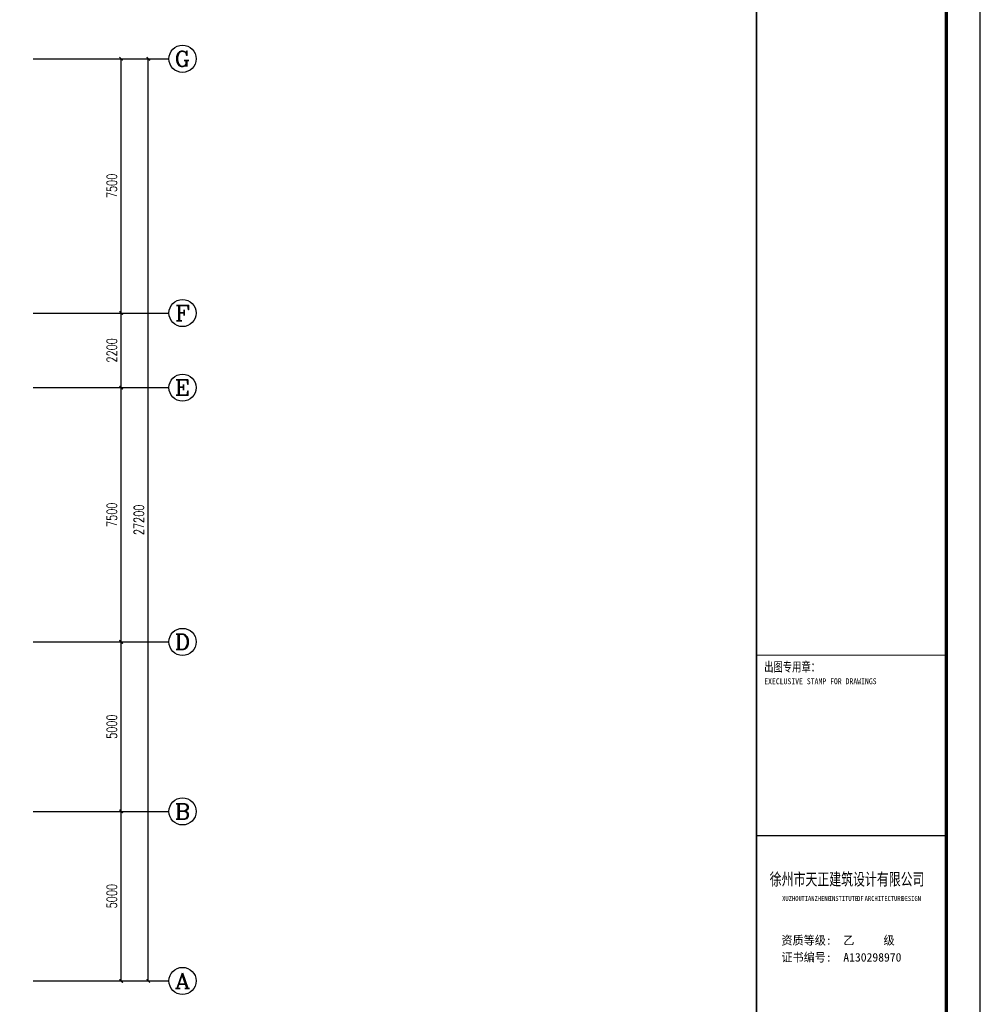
# Model space of a CAD drawing. Extents: x 427948 to 764348, y 274849 to 601549.
# Tile 133 of 212: x 736021 to 764348, y 410954 to 439996. Entities that reach past the tile are written whole.
import ezdxf
from ezdxf.enums import TextEntityAlignment as Align

# ---------------------------------------------------------------- set-up
doc = ezdxf.new("R2010")
doc.units = 0
doc.header["$LTSCALE"] = 1000
doc.header["$MEASUREMENT"] = 0
doc.layers.get('0').update_dxf_attribs({"linetype": 'CONTINUOUS'})
doc.layers.get('Defpoints').update_dxf_attribs({"linetype": 'CONTINUOUS'})
for name, color, linetype in [('AXIS', 3, 'CONTINUOUS'), ('AXIS_TEXT', 7, 'CONTINUOUS'), ('PUB_TITLE', 4, 'CONTINUOUS'), ('SHEET_TEXT', 3, 'CONTINUOUS'), ('TK', 7, 'CONTINUOUS')]:
    doc.layers.add(name, color=color, linetype=linetype)
doc.styles.add('-宋体', font='txt', dxfattribs={"width": 0.8})
doc.styles.add('_TCH_AXIS', font='COMPLEX', dxfattribs={"bigfont": 'GBCBIG'})
doc.styles.add('_TCH_DIM_T3', font='SIMPLEX', dxfattribs={"width": 0.705882, "bigfont": 'GBCBIG'})
doc.styles.add('COMPLEX', font='COMPLEX')
doc.styles.add('TKHZ1', font='txt', dxfattribs={"width": 0.8})
doc.styles.add('黑体', font='simhei.ttf')
doc.dimstyles.new('_TCH_ARCH&&100', dxfattribs={"dimtxt": 297.5, "dimasz": 100, "dimexe": 250, "dimexo": 300, "dimgap": 126.25, "dimtad": 1, "dimdec": 0, "dimzin": 0, "dimdsep": 46, "dimtxsty": '_TCH_DIM_T3', "dimblk": 'ARCHTICK', "dimcen": 0.09, "dimclrt": 7, "dimazin": 2, "dimtfac": 1, "dimtdec": 0, "dimtix": 1, "dimtmove": 2, "dimatfit": 3, "dimfxl": 1, "dimtolj": 1, "dimtzin": 0, "dimarcsym": 0})

# ---------------------------------------------------------------- blocks, each defined once
blk = doc.blocks.new('24')
at = {"color": 4}
blk.add_line((-1110889, 145319), (-1110889, 202719), dxfattribs=at)
at = {"layer": 'PUB_TITLE'}
for p, q in [((-1110889, 145319), (-1110889, 202719)), ((-1116489, 166598), (-1110889, 166598))]:
    blk.add_line(p, q, dxfattribs=at)
at = {"layer": 'PUB_TITLE', "linetype": 'Continuous'}
blk.add_lwpolyline([(-1193989, 144319), (-1109889, 144319), (-1109889, 203719), (-1193989, 203719)], close=True, dxfattribs=at)
at = {"layer": 'PUB_TITLE', "linetype": 'Continuous', "const_width": 100}
blk.add_lwpolyline([(-1191489, 145319), (-1110889, 145319), (-1110889, 202719), (-1191489, 202719)], close=True, dxfattribs=at)
at = {"layer": 'PUB_TITLE'}
for points, const_width in [([(-1116489, 145319), (-1116489, 202719)], 50), ([(-1116489, 171919), (-1110889, 171919)], 29.8), ([(-1116489, 166598), (-1110889, 166598)], 29.8)]:
    blk.add_lwpolyline(points, dxfattribs=dict(at, const_width=const_width))
at = {"layer": 'PUB_TITLE', "linetype": 'Continuous', "const_width": 80}
blk.add_lwpolyline([(-1110889, 145319), (-1110889, 202719)], dxfattribs=at)
at = {"style": '黑体', "width": 0.8}
for s, height, p in [('XUZHOU', 147.9, (-1115733, 164671)), ('TIANZHENG', 147.9, (-1115163, 164671)), ('INSTITUTE', 147.9, (-1114359, 164671)), ('OF', 147.9, (-1113523, 164671)), ('ARCHITECTURE', 147.86, (-1113300, 164671)), ('DESIGN', 147.9, (-1112217, 164671))]:
    blk.add_text(s, height=height, dxfattribs=at).set_placement(p)
at = {"layer": 'SHEET_TEXT', "style": '-宋体', "width": 0.75}
blk.add_text('徐州市天正建筑设计有限公司', height=360, dxfattribs=at).set_placement((-1113817, 165133), align=Align.CENTER)
at = {"layer": 'TK', "style": 'TKHZ1'}
for s, height, width, p in [('出图专用章：', 280, 0.7, (-1116262, 171439)), ('EXECLUSIVE STAMP FOR DRAWINGS', 175, 0.8, (-1116262, 171064))]:
    blk.add_text(s, height=height, dxfattribs=dict(at, width=width)).set_placement(p)
at = {"layer": 'TK', "style": '-宋体'}
for s, p in [('资质等级:  乙     级', (-1115753, 163383)), ('证书编号:  A130298970', (-1115753, 162883))]:
    blk.add_text(s, height=252, dxfattribs=at).set_placement(p)
blk = doc.blocks.new('_ArchTick')
at = {"color": 0, "linetype": 'ByBlock', "const_width": 0.4}
blk.add_lwpolyline([(-0.5, -0.5), (0.5, 0.5)], dxfattribs=at)
blk = doc.blocks.new('*D95')
at = {"layer": 'AXIS', "color": 0, "lineweight": -2}
for p, q in [((736812, 416643), (739262, 416643)), ((739012, 411643), (739012, 416643)), ((736812, 411643), (739262, 411643))]:
    blk.add_line(p, q, dxfattribs=at)
at = {"layer": 'Defpoints', "color": 0}
for p in [(736512, 416643), (739012, 416643), (736512, 411643)]:
    blk.add_point(p, dxfattribs=at)
at = {"layer": 'AXIS', "color": 0, "lineweight": -2, "xscale": 100, "yscale": 100, "zscale": 100}
for p, rotation in [((739012, 416643), 90), ((739012, 411643), 270)]:
    blk.add_blockref('_ArchTick', p, dxfattribs=dict(at, rotation=rotation))
at = {"layer": 'AXIS', "color": 7, "insert": (738737, 414143), "char_height": 297.5, "attachment_point": 5, "rotation": 90, "style": '_TCH_DIM_T3'}
blk.add_mtext('\\A1;5000', dxfattribs=at)
blk = doc.blocks.new('*D96')
at = {"layer": 'AXIS', "color": 0, "lineweight": -2}
for p, q in [((736812, 421643), (739262, 421643)), ((739012, 416643), (739012, 421643)), ((736812, 416643), (739262, 416643))]:
    blk.add_line(p, q, dxfattribs=at)
at = {"layer": 'Defpoints', "color": 0}
for p in [(736512, 421643), (739012, 421643), (736512, 416643)]:
    blk.add_point(p, dxfattribs=at)
at = {"layer": 'AXIS', "color": 0, "lineweight": -2, "xscale": 100, "yscale": 100, "zscale": 100}
for p, rotation in [((739012, 421643), 90), ((739012, 416643), 270)]:
    blk.add_blockref('_ArchTick', p, dxfattribs=dict(at, rotation=rotation))
at = {"layer": 'AXIS', "color": 7, "insert": (738737, 419143), "char_height": 297.5, "attachment_point": 5, "rotation": 90, "style": '_TCH_DIM_T3'}
blk.add_mtext('\\A1;5000', dxfattribs=at)
blk = doc.blocks.new('*D97')
at = {"layer": 'AXIS', "color": 0, "lineweight": -2}
for p, q in [((736812, 429143), (739262, 429143)), ((739012, 421643), (739012, 429143)), ((736812, 421643), (739262, 421643))]:
    blk.add_line(p, q, dxfattribs=at)
at = {"layer": 'Defpoints', "color": 0}
for p in [(736512, 429143), (739012, 429143), (736512, 421643)]:
    blk.add_point(p, dxfattribs=at)
at = {"layer": 'AXIS', "color": 0, "lineweight": -2, "xscale": 100, "yscale": 100, "zscale": 100}
for p, rotation in [((739012, 429143), 90), ((739012, 421643), 270)]:
    blk.add_blockref('_ArchTick', p, dxfattribs=dict(at, rotation=rotation))
at = {"layer": 'AXIS', "color": 7, "insert": (738737, 425393), "char_height": 297.5, "attachment_point": 5, "rotation": 90, "style": '_TCH_DIM_T3'}
blk.add_mtext('\\A1;7500', dxfattribs=at)
blk = doc.blocks.new('*D98')
at = {"layer": 'AXIS', "color": 0, "lineweight": -2}
for p, q in [((736812, 431343), (739262, 431343)), ((739012, 429143), (739012, 431343)), ((736812, 429143), (739262, 429143))]:
    blk.add_line(p, q, dxfattribs=at)
at = {"layer": 'Defpoints', "color": 0}
for p in [(736512, 431343), (739012, 431343), (736512, 429143)]:
    blk.add_point(p, dxfattribs=at)
at = {"layer": 'AXIS', "color": 0, "lineweight": -2, "xscale": 100, "yscale": 100, "zscale": 100}
for p, rotation in [((739012, 431343), 90), ((739012, 429143), 270)]:
    blk.add_blockref('_ArchTick', p, dxfattribs=dict(at, rotation=rotation))
at = {"layer": 'AXIS', "color": 7, "insert": (738737, 430243), "char_height": 297.5, "attachment_point": 5, "rotation": 90, "style": '_TCH_DIM_T3'}
blk.add_mtext('\\A1;2200', dxfattribs=at)
blk = doc.blocks.new('*D99')
at = {"layer": 'AXIS', "color": 0, "lineweight": -2}
for p, q in [((736812, 438843), (739262, 438843)), ((739012, 431343), (739012, 438843)), ((736812, 431343), (739262, 431343))]:
    blk.add_line(p, q, dxfattribs=at)
at = {"layer": 'Defpoints', "color": 0}
for p in [(736512, 438843), (739012, 438843), (736512, 431343)]:
    blk.add_point(p, dxfattribs=at)
at = {"layer": 'AXIS', "color": 0, "lineweight": -2, "xscale": 100, "yscale": 100, "zscale": 100}
for p, rotation in [((739012, 438843), 90), ((739012, 431343), 270)]:
    blk.add_blockref('_ArchTick', p, dxfattribs=dict(at, rotation=rotation))
at = {"layer": 'AXIS', "color": 7, "insert": (738737, 435093), "char_height": 297.5, "attachment_point": 5, "rotation": 90, "style": '_TCH_DIM_T3'}
blk.add_mtext('\\A1;7500', dxfattribs=at)
blk = doc.blocks.new('*D100')
at = {"layer": 'AXIS', "color": 0, "lineweight": -2}
for p, q in [((736812, 438843), (740062, 438843)), ((739812, 411643), (739812, 438843)), ((736812, 411643), (740062, 411643))]:
    blk.add_line(p, q, dxfattribs=at)
at = {"layer": 'Defpoints', "color": 0}
for p in [(736512, 438843), (739812, 438843), (736512, 411643)]:
    blk.add_point(p, dxfattribs=at)
at = {"layer": 'AXIS', "color": 0, "lineweight": -2, "xscale": 100, "yscale": 100, "zscale": 100}
for p, rotation in [((739812, 438843), 90), ((739812, 411643), 270)]:
    blk.add_blockref('_ArchTick', p, dxfattribs=dict(at, rotation=rotation))
at = {"layer": 'AXIS', "color": 7, "insert": (739537, 425243), "char_height": 297.5, "attachment_point": 5, "rotation": 90, "style": '_TCH_DIM_T3'}
blk.add_mtext('\\A1;27200', dxfattribs=at)
blk = doc.blocks.new('_AXISO')
blk.add_circle((0, 0), 0.5)
at = {"layer": 'AXIS_TEXT', "style": 'COMPLEX', "width": 1.041667}
blk.add_attdef('A', text='', height=0.56, dxfattribs=at).set_placement((-0.25, -0.28), (0.25, -0.28), align=Align.FIT)

msp = doc.modelspace()

# ---------------------------------------------------------------- linework, layer by layer
at = {"layer": 'AXIS'}
for p, q in [((736421.9, 438843.3), (740421.9, 438843.3)), ((736421.9, 431343.3), (740421.9, 431343.3)), ((736421.9, 429143.3), (740421.9, 429143.3)), ((736421.9, 421643.3), (740421.9, 421643.3)), ((736421.9, 416643.3), (740421.9, 416643.3)), ((736421.9, 411643.3), (740421.9, 411643.3))]:
    msp.add_line(p, q, dxfattribs=at)

# ---------------------------------------------------------------- block references
msp.add_blockref('24', (1874236.9, 249330.5))
ref = msp.add_blockref('_AXISO', (740821.9, 438843.3), dxfattribs=dict(at, xscale=800, yscale=800, zscale=800))
ref.add_attrib('A', 'G', dxfattribs={"layer": 'AXIS_TEXT', "height": 452.5, "style": '_TCH_AXIS', "width": 1.166667}).set_placement((740595.6, 438617), (741048.1, 438617), align=Align.FIT)
ref = msp.add_blockref('_AXISO', (740821.9, 431343.3), dxfattribs=dict(at, xscale=800, yscale=800, zscale=800))
ref.add_attrib('A', 'F', dxfattribs={"layer": 'AXIS_TEXT', "height": 452.5, "style": '_TCH_AXIS', "width": 1.3125}).set_placement((740595.6, 431117), (741048.1, 431117), align=Align.FIT)
ref = msp.add_blockref('_AXISO', (740821.9, 429143.3), dxfattribs=dict(at, xscale=800, yscale=800, zscale=800))
ref.add_attrib('A', 'E', dxfattribs={"layer": 'AXIS_TEXT', "height": 452.5, "style": '_TCH_AXIS', "width": 1.3125}).set_placement((740595.6, 428917), (741048.1, 428917), align=Align.FIT)
ref = msp.add_blockref('_AXISO', (740821.9, 421643.3), dxfattribs=dict(at, xscale=800, yscale=800, zscale=800))
ref.add_attrib('A', 'D', dxfattribs={"layer": 'AXIS_TEXT', "height": 452.5, "style": '_TCH_AXIS', "width": 1.235294}).set_placement((740595.6, 421417), (741048.1, 421417), align=Align.FIT)
ref = msp.add_blockref('_AXISO', (740821.9, 416643.3), dxfattribs=dict(at, xscale=800, yscale=800, zscale=800))
ref.add_attrib('A', 'B', dxfattribs={"layer": 'AXIS_TEXT', "height": 452.5, "style": '_TCH_AXIS', "width": 1.235294}).set_placement((740595.6, 416417), (741048.1, 416417), align=Align.FIT)
ref = msp.add_blockref('_AXISO', (740821.9, 411643.3), dxfattribs=dict(at, xscale=800, yscale=800, zscale=800))
ref.add_attrib('A', 'A', dxfattribs={"layer": 'AXIS_TEXT', "height": 452.5, "style": '_TCH_AXIS', "width": 1.166667}).set_placement((740595.6, 411417), (741048.1, 411417), align=Align.FIT)

# ---------------------------------------------------------------- dimensions: what is measured, and where the dimension line sits
for p1, p2, distance, picture, middle in [((736512.3, 431343.3), (736512.3, 438843.3), -2500, '*D99', (738737.3, 435093.3)), ((736512.3, 411643.3), (736512.3, 438843.3), -3300, '*D100', (739537.3, 425243.3)), ((736512.3, 429143.3), (736512.3, 431343.3), -2500, '*D98', (738737.3, 430243.3)), ((736512.3, 421643.3), (736512.3, 429143.3), -2500, '*D97', (738737.3, 425393.3)), ((736512.3, 416643.3), (736512.3, 421643.3), -2500, '*D96', (738737.3, 419143.3)), ((736512.3, 411643.3), (736512.3, 416643.3), -2500, '*D95', (738737.3, 414143.3))]:
    dim = msp.add_aligned_dim(p1=p1, p2=p2, distance=distance, dimstyle='_TCH_ARCH&&100', dxfattribs=at)
    dim.commit()
    dim.dimension.update_dxf_attribs({"geometry": picture, "text_midpoint": middle})

doc.saveas('drawing.dxf')
